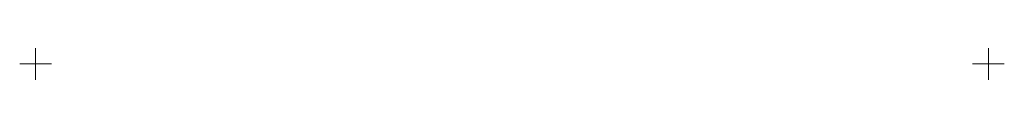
# Model space of a CAD drawing. Header units: millimetres. Extents: x 28 to 648, y -546 to -526.
import ezdxf

# ---------------------------------------------------------------- set-up
doc = ezdxf.new("R2010")
doc.units = ezdxf.units.MM
doc.layers.add('ref', color=4, linetype='Continuous', lineweight=5)

# ---------------------------------------------------------------- blocks, each defined once
blk = doc.blocks.new('GU16N-s')
at = {"layer": 'ref'}
for p, q in [((0, -10), (0, 10)), ((600, -10), (600, 10)), ((10, 0), (-10, 0)), ((610, 0), (590, 0))]:
    blk.add_line(p, q, dxfattribs=at)

msp = doc.modelspace()

# ---------------------------------------------------------------- block references
msp.add_blockref('GU16N-s', (37.8, -535.65))

doc.saveas('drawing.dxf')
